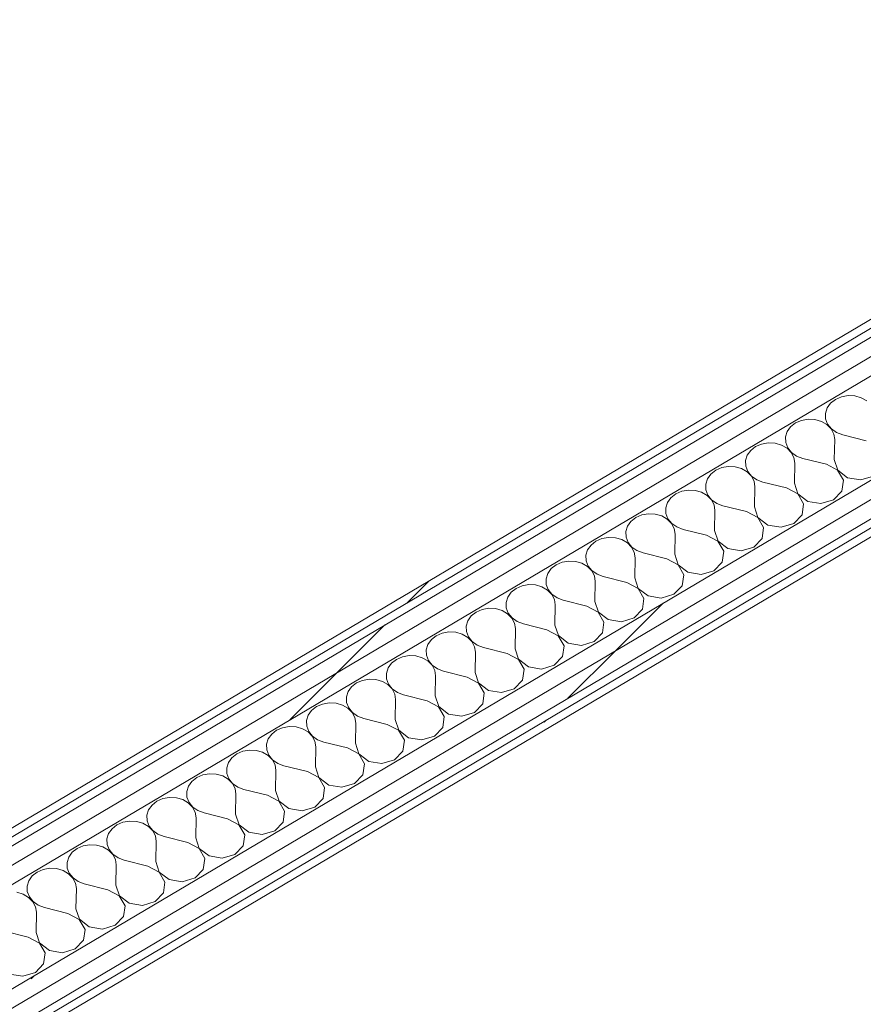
# Model space of a CAD drawing. Header units: millimetres. Extents: x -36631 to 27388, y -24993 to 6945.
# Tile 220 of 256: x 9920 to 10524, y -11601 to -10895. Entities that reach past the tile are written whole.
import ezdxf

# ---------------------------------------------------------------- set-up
doc = ezdxf.new("R2010")
doc.units = ezdxf.units.MM
doc.header["$MEASUREMENT"] = 0
doc.linetypes.add('Wipeout_Contour', pattern=[1000, 0, -1000])
doc.layers.add('Nuevo_08_E_Envans secs', color=7, linetype='Continuous')
doc.layers.add('Nuevo_08_E_Envans secs_Pluma_Nº__1', color=7, linetype='Continuous', lineweight=5)
for name, color, linetype, lineweight, true_color in [('Nuevo_08_E_Envans secs_Pluma_Nº__102', 7, 'Continuous', 5, 0xcccccc), ('Nuevo_08_E_Envans secs_Pluma_Nº__171', 171, 'Continuous', 13, 0xaaaaff), ('Nuevo_08_E_Envans secs_Pluma_Nº__177', 7, 'Continuous', 15, 0xf7e046)]:
    doc.layers.add(name, color=color, linetype=linetype, lineweight=lineweight, true_color=true_color)
pattern_1 = [(45, (0, 0), (-183.8478, 183.8478), [195, -65]), (45, (7e-14, 183.85), (-183.8478, 183.8478), [195, -65])]

# ---------------------------------------------------------------- blocks, each defined once
blk = doc.blocks.new('*X404')
at = {"layer": 'Nuevo_08_E_Envans secs_Pluma_Nº__102', "color": 254, "linetype": 'Continuous', "lineweight": 5, "true_color": 0xcccccc}
for p, q in [((10500.9, -11169.79), (10498.45, -11173.22)), ((10504.41, -11167.03), (10500.9, -11169.79)), ((10508.72, -11165.16), (10504.41, -11167.03)), ((10513.49, -11164.31), (10508.72, -11165.16)), ((10518.36, -11164.56), (10513.49, -11164.31)), ((10522.96, -11165.89), (10518.36, -11164.56)), ((10526.94, -11168.18), (10522.96, -11165.89)), ((10498.45, -11173.22), (10497.24, -11177.07)), ((10497.24, -11177.07), (10497.37, -11181.04)), ((10475.81, -11183.97), (10472.29, -11186.73)), ((10480.11, -11182.1), (10475.81, -11183.97)), ((10484.88, -11181.25), (10480.11, -11182.1)), ((10489.75, -11181.5), (10484.88, -11181.25)), ((10494.35, -11182.83), (10489.75, -11181.5)), ((10498.33, -11185.12), (10494.35, -11182.83)), ((10497.37, -11181.04), (10498.83, -11184.83)), ((10469.84, -11190.16), (10468.63, -11194.01)), ((10472.29, -11186.73), (10469.84, -11190.16)), ((10501.39, -11188.22), (10498.33, -11185.12)), ((10498.83, -11184.83), (10501.5, -11188.15)), ((10503.29, -11191.88), (10501.39, -11188.22)), ((10501.5, -11188.15), (10505.19, -11190.75)), ((10505.19, -11190.75), (10509.62, -11192.43)), ((10456.27, -11198.2), (10451.5, -11199.04)), ((10461.14, -11198.45), (10456.27, -11198.2)), ((10465.74, -11199.77), (10461.14, -11198.45)), ((10468.63, -11194.01), (10468.76, -11197.98)), ((10468.76, -11197.98), (10470.22, -11201.77)), ((10503.89, -11195.82), (10503.29, -11191.88)), ((10503.63, -11210.21), (10503.89, -11195.82)), ((10526.52, -11196.66), (10509.62, -11192.43)), ((10443.69, -11203.67), (10441.23, -11207.1)), ((10447.2, -11200.91), (10443.69, -11203.67)), ((10451.5, -11199.04), (10447.2, -11200.91)), ((10469.72, -11202.07), (10465.74, -11199.77)), ((10472.78, -11205.16), (10469.72, -11202.07)), ((10470.22, -11201.77), (10472.9, -11205.09)), ((10474.68, -11208.82), (10472.78, -11205.16)), ((10472.9, -11205.09), (10476.59, -11207.69)), ((10441.23, -11207.1), (10440.02, -11210.95)), ((10440.02, -11210.95), (10440.16, -11214.92)), ((10475.29, -11212.76), (10474.68, -11208.82)), ((10475.03, -11227.16), (10475.29, -11212.76)), ((10476.59, -11207.69), (10481.01, -11209.37)), ((10497.91, -11213.6), (10481.01, -11209.37)), ((10503.63, -11210.21), (10506.14, -11217.81)), ((10418.59, -11217.85), (10415.08, -11220.61)), ((10422.9, -11215.98), (10418.59, -11217.85)), ((10427.66, -11215.14), (10422.9, -11215.98)), ((10432.53, -11215.39), (10427.66, -11215.14)), ((10437.14, -11216.71), (10432.53, -11215.39)), ((10441.12, -11219.01), (10437.14, -11216.71)), ((10440.16, -11214.92), (10441.61, -11218.71)), ((10444.17, -11222.1), (10441.12, -11219.01)), ((10441.61, -11218.71), (10444.29, -11222.03)), ((10506.02, -11217.88), (10497.91, -11213.6)), ((10510.16, -11224.99), (10506.02, -11217.88)), ((10506.14, -11217.81), (10513.18, -11223.21)), ((10412.62, -11224.04), (10411.42, -11227.89)), ((10415.08, -11220.61), (10412.62, -11224.04)), ((10446.08, -11225.76), (10444.17, -11222.1)), ((10444.29, -11222.03), (10447.98, -11224.63)), ((10446.68, -11229.7), (10446.08, -11225.76)), ((10447.98, -11224.63), (10452.4, -11226.31)), ((10469.31, -11230.54), (10452.4, -11226.31)), ((10509.08, -11232.81), (10510.16, -11224.99)), ((10513.18, -11223.21), (10522.65, -11224.78)), ((10522.65, -11224.78), (10531.72, -11222.06)), ((10394.29, -11232.92), (10389.98, -11234.79)), ((10399.06, -11232.08), (10394.29, -11232.92)), ((10403.93, -11232.33), (10399.06, -11232.08)), ((10408.53, -11233.65), (10403.93, -11232.33)), ((10412.51, -11235.95), (10408.53, -11233.65)), ((10411.42, -11227.89), (10411.55, -11231.86)), ((10411.55, -11231.86), (10413.01, -11235.65)), ((10446.42, -11244.1), (10446.68, -11229.7)), ((10477.42, -11234.82), (10469.31, -11230.54)), ((10475.03, -11227.16), (10477.53, -11234.75)), ((10503.12, -11239.01), (10509.08, -11232.81)), ((10384.02, -11240.99), (10382.81, -11244.83)), ((10386.47, -11237.55), (10384.02, -11240.99)), ((10389.98, -11234.79), (10386.47, -11237.55)), ((10415.57, -11239.04), (10412.51, -11235.95)), ((10413.01, -11235.65), (10415.68, -11238.98)), ((10417.47, -11242.7), (10415.57, -11239.04)), ((10415.68, -11238.98), (10419.37, -11241.57)), ((10481.55, -11241.94), (10477.42, -11234.82)), ((10477.53, -11234.75), (10484.57, -11240.15)), ((10484.57, -11240.15), (10494.04, -11241.72)), ((10494.04, -11241.72), (10503.12, -11239.01)), ((10382.81, -11244.83), (10382.94, -11248.8)), ((10418.07, -11246.64), (10417.47, -11242.7)), ((10417.81, -11261.04), (10418.07, -11246.64)), ((10419.37, -11241.57), (10423.79, -11243.25)), ((10440.7, -11247.49), (10423.79, -11243.25)), ((10448.81, -11251.76), (10440.7, -11247.49)), ((10446.42, -11244.1), (10448.92, -11251.7)), ((10480.47, -11249.75), (10481.55, -11241.94)), ((10357.86, -11254.49), (10355.41, -11257.93)), ((10361.38, -11251.73), (10357.86, -11254.49)), ((10365.68, -11249.86), (10361.38, -11251.73)), ((10370.45, -11249.02), (10365.68, -11249.86)), ((10375.32, -11249.27), (10370.45, -11249.02)), ((10379.92, -11250.59), (10375.32, -11249.27)), ((10383.9, -11252.89), (10379.92, -11250.59)), ((10382.94, -11248.8), (10384.4, -11252.6)), ((10386.96, -11255.98), (10383.9, -11252.89)), ((10384.4, -11252.6), (10387.08, -11255.92)), ((10452.94, -11258.88), (10448.81, -11251.76)), ((10448.92, -11251.7), (10455.96, -11257.09)), ((10474.51, -11255.95), (10480.47, -11249.75)), ((10355.41, -11257.93), (10354.2, -11261.78)), ((10354.2, -11261.78), (10354.33, -11265.75)), ((10388.86, -11259.64), (10386.96, -11255.98)), ((10387.08, -11255.92), (10390.76, -11258.52)), ((10389.46, -11263.58), (10388.86, -11259.64)), ((10390.76, -11258.52), (10395.19, -11260.2)), ((10412.09, -11264.43), (10395.19, -11260.2)), ((10417.81, -11261.04), (10420.32, -11268.64)), ((10451.87, -11266.7), (10452.94, -11258.88)), ((10455.96, -11257.09), (10465.43, -11258.66)), ((10465.43, -11258.66), (10474.51, -11255.95)), ((10332.77, -11268.68), (10329.26, -11271.43)), ((10337.07, -11266.8), (10332.77, -11268.68)), ((10341.84, -11265.96), (10337.07, -11266.8)), ((10346.71, -11266.21), (10341.84, -11265.96)), ((10351.31, -11267.53), (10346.71, -11266.21)), ((10355.29, -11269.83), (10351.31, -11267.53)), ((10354.33, -11265.75), (10355.79, -11269.54)), ((10389.21, -11277.98), (10389.46, -11263.58)), ((10420.2, -11268.71), (10412.09, -11264.43)), ((10424.34, -11275.82), (10420.2, -11268.71)), ((10420.32, -11268.64), (10427.36, -11274.03)), ((10445.9, -11272.89), (10451.87, -11266.7)), ((10326.8, -11274.87), (10325.6, -11278.72)), ((10329.26, -11271.43), (10326.8, -11274.87)), ((10358.35, -11272.93), (10355.29, -11269.83)), ((10355.79, -11269.54), (10358.47, -11272.86)), ((10360.26, -11276.58), (10358.35, -11272.93)), ((10358.47, -11272.86), (10362.16, -11275.46)), ((10362.16, -11275.46), (10366.58, -11277.14)), ((10423.26, -11283.64), (10424.34, -11275.82)), ((10427.36, -11274.03), (10436.83, -11275.6)), ((10436.83, -11275.6), (10445.9, -11272.89)), ((10313.24, -11282.9), (10308.47, -11283.75)), ((10318.11, -11283.15), (10313.24, -11282.9)), ((10322.71, -11284.48), (10318.11, -11283.15)), ((10325.6, -11278.72), (10325.73, -11282.69)), ((10325.73, -11282.69), (10327.19, -11286.48)), ((10360.86, -11280.53), (10360.26, -11276.58)), ((10360.6, -11294.92), (10360.86, -11280.53)), ((10383.48, -11281.37), (10366.58, -11277.14)), ((10391.59, -11285.65), (10383.48, -11281.37)), ((10389.21, -11277.98), (10391.71, -11285.58)), ((10300.65, -11288.38), (10298.2, -11291.81)), ((10304.16, -11285.62), (10300.65, -11288.38)), ((10308.47, -11283.75), (10304.16, -11285.62)), ((10326.69, -11286.77), (10322.71, -11284.48)), ((10329.75, -11289.87), (10326.69, -11286.77)), ((10327.19, -11286.48), (10329.86, -11289.8)), ((10331.65, -11293.53), (10329.75, -11289.87)), ((10329.86, -11289.8), (10333.55, -11292.4)), ((10395.73, -11292.76), (10391.59, -11285.65)), ((10391.71, -11285.58), (10398.75, -11290.97)), ((10408.22, -11292.54), (10417.29, -11289.83)), ((10417.29, -11289.83), (10423.26, -11283.64)), ((10298.2, -11291.81), (10296.99, -11295.66)), ((10296.99, -11295.66), (10297.12, -11299.63)), ((10332.25, -11297.47), (10331.65, -11293.53)), ((10331.99, -11311.86), (10332.25, -11297.47)), ((10333.55, -11292.4), (10337.97, -11294.08)), ((10354.88, -11298.31), (10337.97, -11294.08)), ((10360.6, -11294.92), (10363.1, -11302.52)), ((10394.65, -11300.58), (10395.73, -11292.76)), ((10398.75, -11290.97), (10408.22, -11292.54)), ((10275.55, -11302.56), (10272.04, -11305.32)), ((10279.86, -11300.69), (10275.55, -11302.56)), ((10284.63, -11299.84), (10279.86, -11300.69)), ((10289.5, -11300.09), (10284.63, -11299.84)), ((10294.1, -11301.42), (10289.5, -11300.09)), ((10298.08, -11303.71), (10294.1, -11301.42)), ((10297.12, -11299.63), (10298.58, -11303.42)), ((10301.14, -11306.81), (10298.08, -11303.71)), ((10298.58, -11303.42), (10301.25, -11306.74)), ((10362.99, -11302.59), (10354.88, -11298.31)), ((10367.12, -11309.7), (10362.99, -11302.59)), ((10363.1, -11302.52), (10370.14, -11307.91)), ((10388.69, -11306.77), (10394.65, -11300.58)), ((10269.59, -11308.75), (10268.38, -11312.6)), ((10272.04, -11305.32), (10269.59, -11308.75)), ((10303.04, -11310.47), (10301.14, -11306.81)), ((10301.25, -11306.74), (10304.94, -11309.34)), ((10303.64, -11314.41), (10303.04, -11310.47)), ((10304.94, -11309.34), (10309.36, -11311.02)), ((10326.27, -11315.25), (10309.36, -11311.02)), ((10366.05, -11317.52), (10367.12, -11309.7)), ((10370.14, -11307.91), (10379.61, -11309.49)), ((10379.61, -11309.49), (10388.69, -11306.77)), ((10251.25, -11317.63), (10246.95, -11319.5)), ((10256.02, -11316.79), (10251.25, -11317.63)), ((10260.89, -11317.04), (10256.02, -11316.79)), ((10265.49, -11318.36), (10260.89, -11317.04)), ((10269.47, -11320.66), (10265.49, -11318.36)), ((10268.38, -11312.6), (10268.51, -11316.57)), ((10268.51, -11316.57), (10269.97, -11320.36)), ((10303.38, -11328.8), (10303.64, -11314.41)), ((10334.38, -11319.53), (10326.27, -11315.25)), ((10331.99, -11311.86), (10334.5, -11319.46)), ((10360.08, -11323.71), (10366.05, -11317.52)), ((10240.98, -11325.69), (10239.77, -11329.54)), ((10243.43, -11322.26), (10240.98, -11325.69)), ((10246.95, -11319.5), (10243.43, -11322.26)), ((10272.53, -11323.75), (10269.47, -11320.66)), ((10269.97, -11320.36), (10272.65, -11323.68)), ((10274.43, -11327.41), (10272.53, -11323.75)), ((10272.65, -11323.68), (10276.34, -11326.28)), ((10338.51, -11326.64), (10334.38, -11319.53)), ((10334.5, -11319.46), (10341.53, -11324.85)), ((10341.53, -11324.85), (10351.01, -11326.43)), ((10351.01, -11326.43), (10360.08, -11323.71)), ((10239.77, -11329.54), (10239.9, -11333.51)), ((10275.04, -11331.35), (10274.43, -11327.41)), ((10274.78, -11345.75), (10275.04, -11331.35)), ((10276.34, -11326.28), (10280.76, -11327.96)), ((10297.66, -11332.19), (10280.76, -11327.96)), ((10305.77, -11336.47), (10297.66, -11332.19)), ((10303.38, -11328.8), (10305.89, -11336.4)), ((10337.44, -11334.46), (10338.51, -11326.64)), ((10214.83, -11339.2), (10212.37, -11342.63)), ((10218.34, -11336.44), (10214.83, -11339.2)), ((10222.64, -11334.57), (10218.34, -11336.44)), ((10227.41, -11333.73), (10222.64, -11334.57)), ((10232.28, -11333.98), (10227.41, -11333.73)), ((10236.88, -11335.3), (10232.28, -11333.98)), ((10240.87, -11337.6), (10236.88, -11335.3)), ((10239.9, -11333.51), (10241.36, -11337.3)), ((10243.92, -11340.69), (10240.87, -11337.6)), ((10241.36, -11337.3), (10244.04, -11340.62)), ((10309.91, -11343.58), (10305.77, -11336.47)), ((10305.89, -11336.4), (10312.93, -11341.79)), ((10331.47, -11340.65), (10337.44, -11334.46)), ((10212.37, -11342.63), (10211.17, -11346.48)), ((10211.17, -11346.48), (10211.3, -11350.45)), ((10245.83, -11344.35), (10243.92, -11340.69)), ((10244.04, -11340.62), (10247.73, -11343.22)), ((10246.43, -11348.29), (10245.83, -11344.35)), ((10247.73, -11343.22), (10252.15, -11344.9)), ((10269.05, -11349.13), (10252.15, -11344.9)), ((10274.78, -11345.75), (10277.28, -11353.34)), ((10308.83, -11351.4), (10309.91, -11343.58)), ((10312.93, -11341.79), (10322.4, -11343.37)), ((10322.4, -11343.37), (10331.47, -11340.65)), ((10189.73, -11353.38), (10186.22, -11356.14)), ((10194.04, -11351.51), (10189.73, -11353.38)), ((10198.81, -11350.67), (10194.04, -11351.51)), ((10203.68, -11350.92), (10198.81, -11350.67)), ((10208.28, -11352.24), (10203.68, -11350.92)), ((10212.26, -11354.54), (10208.28, -11352.24)), ((10211.3, -11350.45), (10212.76, -11354.24)), ((10246.17, -11362.69), (10246.43, -11348.29)), ((10277.17, -11353.41), (10269.05, -11349.13)), ((10281.3, -11360.52), (10277.17, -11353.41)), ((10277.28, -11353.34), (10284.32, -11358.74)), ((10302.86, -11357.59), (10308.83, -11351.4)), ((10183.77, -11359.57), (10182.56, -11363.42)), ((10186.22, -11356.14), (10183.77, -11359.57)), ((10215.32, -11357.63), (10212.26, -11354.54)), ((10212.76, -11354.24), (10215.43, -11357.56)), ((10217.22, -11361.29), (10215.32, -11357.63)), ((10215.43, -11357.56), (10219.12, -11360.16)), ((10219.12, -11360.16), (10223.54, -11361.84)), ((10280.22, -11368.34), (10281.3, -11360.52)), ((10284.32, -11358.74), (10293.79, -11360.31)), ((10293.79, -11360.31), (10302.86, -11357.59)), ((10170.2, -11367.61), (10165.43, -11368.45)), ((10175.07, -11367.86), (10170.2, -11367.61)), ((10179.67, -11369.18), (10175.07, -11367.86)), ((10182.56, -11363.42), (10182.69, -11367.39)), ((10182.69, -11367.39), (10184.15, -11371.18)), ((10217.82, -11365.23), (10217.22, -11361.29)), ((10217.56, -11379.63), (10217.82, -11365.23)), ((10240.45, -11366.07), (10223.54, -11361.84)), ((10248.56, -11370.35), (10240.45, -11366.07)), ((10246.17, -11362.69), (10248.67, -11370.29)), ((10157.61, -11373.08), (10155.16, -11376.52)), ((10161.13, -11370.32), (10157.61, -11373.08)), ((10165.43, -11368.45), (10161.13, -11370.32)), ((10183.65, -11371.48), (10179.67, -11369.18)), ((10186.71, -11374.57), (10183.65, -11371.48)), ((10184.15, -11371.18), (10186.82, -11374.51)), ((10188.61, -11378.23), (10186.71, -11374.57)), ((10186.82, -11374.51), (10190.51, -11377.11)), ((10252.69, -11377.47), (10248.56, -11370.35)), ((10248.67, -11370.29), (10255.71, -11375.68)), ((10265.18, -11377.25), (10274.26, -11374.54)), ((10274.26, -11374.54), (10280.22, -11368.34)), ((10155.16, -11376.52), (10153.95, -11380.36)), ((10153.95, -11380.36), (10154.08, -11384.34)), ((10189.21, -11382.17), (10188.61, -11378.23)), ((10188.95, -11396.57), (10189.21, -11382.17)), ((10190.51, -11377.11), (10194.93, -11378.79)), ((10211.84, -11383.02), (10194.93, -11378.79)), ((10217.56, -11379.63), (10220.07, -11387.23)), ((10251.62, -11385.29), (10252.69, -11377.47)), ((10255.71, -11375.68), (10265.18, -11377.25)), ((10132.52, -11387.27), (10129, -11390.02)), ((10136.82, -11385.39), (10132.52, -11387.27)), ((10141.59, -11384.55), (10136.82, -11385.39)), ((10146.46, -11384.8), (10141.59, -11384.55)), ((10151.06, -11386.12), (10146.46, -11384.8)), ((10155.04, -11388.42), (10151.06, -11386.12)), ((10154.08, -11384.34), (10155.54, -11388.13)), ((10158.1, -11391.52), (10155.04, -11388.42)), ((10155.54, -11388.13), (10158.22, -11391.45)), ((10219.95, -11387.3), (10211.84, -11383.02)), ((10224.08, -11394.41), (10219.95, -11387.3)), ((10220.07, -11387.23), (10227.11, -11392.62)), ((10245.65, -11391.48), (10251.62, -11385.29)), ((10126.55, -11393.46), (10125.34, -11397.31)), ((10129, -11390.02), (10126.55, -11393.46)), ((10160, -11395.17), (10158.1, -11391.52)), ((10158.22, -11391.45), (10161.91, -11394.05)), ((10160.61, -11399.12), (10160, -11395.17)), ((10161.91, -11394.05), (10166.33, -11395.73)), ((10183.23, -11399.96), (10166.33, -11395.73)), ((10223.01, -11402.23), (10224.08, -11394.41)), ((10227.11, -11392.62), (10236.58, -11394.19)), ((10236.58, -11394.19), (10245.65, -11391.48)), ((10108.22, -11402.34), (10103.91, -11404.21)), ((10112.98, -11401.49), (10108.22, -11402.34)), ((10117.85, -11401.74), (10112.98, -11401.49)), ((10122.45, -11403.07), (10117.85, -11401.74)), ((10126.44, -11405.36), (10122.45, -11403.07)), ((10125.34, -11397.31), (10125.47, -11401.28)), ((10125.47, -11401.28), (10126.93, -11405.07)), ((10160.35, -11413.51), (10160.61, -11399.12)), ((10191.34, -11404.24), (10183.23, -11399.96)), ((10188.95, -11396.57), (10191.46, -11404.17)), ((10217.04, -11408.42), (10223.01, -11402.23)), ((10097.94, -11410.4), (10096.74, -11414.25)), ((10100.4, -11406.96), (10097.94, -11410.4)), ((10103.91, -11404.21), (10100.4, -11406.96)), ((10129.49, -11408.46), (10126.44, -11405.36)), ((10126.93, -11405.07), (10129.61, -11408.39)), ((10131.4, -11412.11), (10129.49, -11408.46)), ((10129.61, -11408.39), (10133.3, -11410.99)), ((10195.48, -11411.35), (10191.34, -11404.24)), ((10191.46, -11404.17), (10198.5, -11409.56)), ((10198.5, -11409.56), (10207.97, -11411.13)), ((10207.97, -11411.13), (10217.04, -11408.42)), ((10096.74, -11414.25), (10096.87, -11418.22)), ((10132, -11416.06), (10131.4, -11412.11)), ((10131.74, -11430.45), (10132, -11416.06)), ((10133.3, -11410.99), (10137.72, -11412.67)), ((10154.63, -11416.9), (10137.72, -11412.67)), ((10162.74, -11421.18), (10154.63, -11416.9)), ((10160.35, -11413.51), (10162.85, -11421.11)), ((10194.4, -11419.17), (10195.48, -11411.35)), ((10071.79, -11423.91), (10069.34, -11427.34)), ((10075.3, -11421.15), (10071.79, -11423.91)), ((10079.61, -11419.28), (10075.3, -11421.15)), ((10084.38, -11418.43), (10079.61, -11419.28)), ((10089.25, -11418.68), (10084.38, -11418.43)), ((10093.85, -11420.01), (10089.25, -11418.68)), ((10097.83, -11422.3), (10093.85, -11420.01)), ((10096.87, -11418.22), (10098.33, -11422.01)), ((10100.89, -11425.4), (10097.83, -11422.3)), ((10098.33, -11422.01), (10101, -11425.33)), ((10166.87, -11428.29), (10162.74, -11421.18)), ((10162.85, -11421.11), (10169.89, -11426.5)), ((10188.43, -11425.36), (10194.4, -11419.17)), ((10069.34, -11427.34), (10068.13, -11431.19)), ((10068.13, -11431.19), (10068.26, -11435.16)), ((10102.79, -11429.06), (10100.89, -11425.4)), ((10101, -11425.33), (10104.69, -11427.93)), ((10103.39, -11433), (10102.79, -11429.06)), ((10104.69, -11427.93), (10109.11, -11429.61)), ((10126.02, -11433.84), (10109.11, -11429.61)), ((10131.74, -11430.45), (10134.24, -11438.05)), ((10165.79, -11436.11), (10166.87, -11428.29)), ((10169.89, -11426.5), (10179.36, -11428.07)), ((10179.36, -11428.07), (10188.43, -11425.36)), ((10046.7, -11438.09), (10043.18, -11440.85)), ((10051, -11436.22), (10046.7, -11438.09)), ((10055.77, -11435.37), (10051, -11436.22)), ((10060.64, -11435.62), (10055.77, -11435.37)), ((10065.24, -11436.95), (10060.64, -11435.62)), ((10069.22, -11439.24), (10065.24, -11436.95)), ((10068.26, -11435.16), (10069.72, -11438.95)), ((10103.13, -11447.39), (10103.39, -11433)), ((10134.13, -11438.12), (10126.02, -11433.84)), ((10138.26, -11445.23), (10134.13, -11438.12)), ((10134.24, -11438.05), (10141.28, -11443.44)), ((10159.83, -11442.3), (10165.79, -11436.11)), ((10040.73, -11444.28), (10039.52, -11448.13)), ((10043.18, -11440.85), (10040.73, -11444.28)), ((10072.28, -11442.34), (10069.22, -11439.24)), ((10069.72, -11438.95), (10072.39, -11442.27)), ((10074.18, -11446), (10072.28, -11442.34)), ((10072.39, -11442.27), (10076.08, -11444.87)), ((10076.08, -11444.87), (10080.51, -11446.55)), ((10137.19, -11453.05), (10138.26, -11445.23)), ((10141.28, -11443.44), (10150.75, -11445.02)), ((10150.75, -11445.02), (10159.83, -11442.3)), ((10027.16, -11452.32), (10022.39, -11453.16)), ((10032.03, -11452.57), (10027.16, -11452.32)), ((10036.63, -11453.89), (10032.03, -11452.57)), ((10039.52, -11448.13), (10039.65, -11452.1)), ((10039.65, -11452.1), (10041.11, -11455.89)), ((10074.78, -11449.94), (10074.18, -11446)), ((10074.52, -11464.33), (10074.78, -11449.94)), ((10097.41, -11450.78), (10080.51, -11446.55)), ((10105.52, -11455.06), (10097.41, -11450.78)), ((10103.13, -11447.39), (10105.64, -11454.99)), ((10014.58, -11457.79), (10012.12, -11461.22)), ((10018.09, -11455.03), (10014.58, -11457.79)), ((10022.39, -11453.16), (10018.09, -11455.03)), ((10040.61, -11456.19), (10036.63, -11453.89)), ((10043.67, -11459.28), (10040.61, -11456.19)), ((10041.11, -11455.89), (10043.79, -11459.21)), ((10045.57, -11462.94), (10043.67, -11459.28)), ((10043.79, -11459.21), (10047.48, -11461.81)), ((10109.66, -11462.17), (10105.52, -11455.06)), ((10105.64, -11454.99), (10112.68, -11460.38)), ((10122.15, -11461.96), (10131.22, -11459.24)), ((10131.22, -11459.24), (10137.19, -11453.05)), ((10012.12, -11461.22), (10010.91, -11465.07)), ((10010.91, -11465.07), (10011.05, -11469.04)), ((10046.18, -11466.88), (10045.57, -11462.94)), ((10045.92, -11481.28), (10046.18, -11466.88)), ((10047.48, -11461.81), (10051.9, -11463.49)), ((10068.8, -11467.72), (10051.9, -11463.49)), ((10074.52, -11464.33), (10077.03, -11471.93)), ((10108.58, -11469.99), (10109.66, -11462.17)), ((10112.68, -11460.38), (10122.15, -11461.96)), ((9989.48, -11471.97), (9985.97, -11474.73)), ((9993.79, -11470.1), (9989.48, -11471.97)), ((9998.55, -11469.26), (9993.79, -11470.1)), ((10003.42, -11469.51), (9998.55, -11469.26)), ((10008.03, -11470.83), (10003.42, -11469.51)), ((10012.01, -11473.13), (10008.03, -11470.83)), ((10011.05, -11469.04), (10012.5, -11472.83)), ((10015.06, -11476.22), (10012.01, -11473.13)), ((10012.5, -11472.83), (10015.18, -11476.15)), ((10076.91, -11472), (10068.8, -11467.72)), ((10081.05, -11479.11), (10076.91, -11472)), ((10077.03, -11471.93), (10084.07, -11477.33)), ((10102.61, -11476.18), (10108.58, -11469.99)), ((9983.51, -11478.16), (9982.31, -11482.01)), ((9985.97, -11474.73), (9983.51, -11478.16)), ((10016.97, -11479.88), (10015.06, -11476.22)), ((10015.18, -11476.15), (10018.87, -11478.75)), ((10017.57, -11483.82), (10016.97, -11479.88)), ((10018.87, -11478.75), (10023.29, -11480.43)), ((10040.2, -11484.66), (10023.29, -11480.43)), ((10079.97, -11486.93), (10081.05, -11479.11)), ((10084.07, -11477.33), (10093.54, -11478.9)), ((10093.54, -11478.9), (10102.61, -11476.18)), ((9965.18, -11487.04), (9960.87, -11488.91)), ((9969.95, -11486.2), (9965.18, -11487.04)), ((9974.82, -11486.45), (9969.95, -11486.2)), ((9979.42, -11487.77), (9974.82, -11486.45)), ((9983.4, -11490.07), (9979.42, -11487.77)), ((9982.31, -11482.01), (9982.44, -11485.98)), ((9982.44, -11485.98), (9983.9, -11489.77)), ((10017.31, -11498.22), (10017.57, -11483.82)), ((10048.31, -11488.94), (10040.2, -11484.66)), ((10045.92, -11481.28), (10048.42, -11488.88)), ((10074.01, -11493.13), (10079.97, -11486.93)), ((9954.91, -11495.11), (9953.7, -11498.95)), ((9957.36, -11491.67), (9954.91, -11495.11)), ((9960.87, -11488.91), (9957.36, -11491.67)), ((9986.46, -11493.16), (9983.4, -11490.07)), ((9983.9, -11489.77), (9986.57, -11493.1)), ((9988.36, -11496.82), (9986.46, -11493.16)), ((9986.57, -11493.1), (9990.26, -11495.7)), ((10052.44, -11496.06), (10048.31, -11488.94)), ((10048.42, -11488.88), (10055.46, -11494.27)), ((10055.46, -11494.27), (10064.93, -11495.84)), ((10064.93, -11495.84), (10074.01, -11493.13)), ((9953.7, -11498.95), (9953.83, -11502.93)), ((9988.96, -11500.76), (9988.36, -11496.82)), ((9988.7, -11515.16), (9988.96, -11500.76)), ((9990.26, -11495.7), (9994.68, -11497.37)), ((10011.59, -11501.61), (9994.68, -11497.37)), ((10019.7, -11505.89), (10011.59, -11501.61)), ((10017.31, -11498.22), (10019.81, -11505.82)), ((10051.36, -11503.88), (10052.44, -11496.06)), ((9928.75, -11508.61), (9926.3, -11512.05)), ((9932.27, -11505.85), (9928.75, -11508.61)), ((9936.57, -11503.98), (9932.27, -11505.85)), ((9941.34, -11503.14), (9936.57, -11503.98)), ((9946.21, -11503.39), (9941.34, -11503.14)), ((9950.81, -11504.71), (9946.21, -11503.39)), ((9954.79, -11507.01), (9950.81, -11504.71)), ((9953.83, -11502.93), (9955.29, -11506.72)), ((9957.85, -11510.11), (9954.79, -11507.01)), ((9955.29, -11506.72), (9957.97, -11510.04)), ((10023.83, -11513), (10019.7, -11505.89)), ((10019.81, -11505.82), (10026.85, -11511.21)), ((10045.4, -11510.07), (10051.36, -11503.88)), ((9926.3, -11512.05), (9925.09, -11515.9)), ((9925.09, -11515.9), (9925.22, -11519.87)), ((9959.75, -11513.76), (9957.85, -11510.11)), ((9957.97, -11510.04), (9961.65, -11512.64)), ((9960.35, -11517.7), (9959.75, -11513.76)), ((9961.65, -11512.64), (9966.08, -11514.32)), ((9982.98, -11518.55), (9966.08, -11514.32)), ((9988.7, -11515.16), (9991.21, -11522.76)), ((10022.76, -11520.82), (10023.83, -11513)), ((10026.85, -11511.21), (10036.32, -11512.78)), ((10036.32, -11512.78), (10045.4, -11510.07)), ((9922.2, -11521.65), (9917.6, -11520.33)), ((9926.18, -11523.95), (9922.2, -11521.65)), ((9925.22, -11519.87), (9926.68, -11523.66)), ((9960.1, -11532.1), (9960.35, -11517.7)), ((9991.09, -11522.83), (9982.98, -11518.55)), ((9995.23, -11529.94), (9991.09, -11522.83)), ((9991.21, -11522.76), (9998.25, -11528.15)), ((10016.79, -11527.01), (10022.76, -11520.82)), ((9929.24, -11527.05), (9926.18, -11523.95)), ((9926.68, -11523.66), (9929.36, -11526.98)), ((9931.15, -11530.7), (9929.24, -11527.05)), ((9929.36, -11526.98), (9933.05, -11529.58)), ((9933.05, -11529.58), (9937.47, -11531.26)), ((9994.15, -11537.76), (9995.23, -11529.94)), ((9998.25, -11528.15), (10007.72, -11529.72)), ((10007.72, -11529.72), (10016.79, -11527.01)), ((9931.75, -11534.65), (9931.15, -11530.7)), ((9931.49, -11549.04), (9931.75, -11534.65)), ((9954.37, -11535.49), (9937.47, -11531.26)), ((9962.48, -11539.77), (9954.37, -11535.49)), ((9960.1, -11532.1), (9962.6, -11539.7)), ((9966.62, -11546.88), (9962.48, -11539.77)), ((9962.6, -11539.7), (9969.64, -11545.09)), ((9979.11, -11546.66), (9988.18, -11543.95)), ((9988.18, -11543.95), (9994.15, -11537.76)), ((9925.77, -11552.43), (9908.86, -11548.2)), ((9931.49, -11549.04), (9933.99, -11556.64)), ((9965.54, -11554.7), (9966.62, -11546.88)), ((9969.64, -11545.09), (9979.11, -11546.66)), ((9933.88, -11556.71), (9925.77, -11552.43)), ((9938.01, -11563.82), (9933.88, -11556.71)), ((9933.99, -11556.64), (9941.03, -11562.03)), ((9959.58, -11560.89), (9965.54, -11554.7)), ((9936.93, -11571.64), (9938.01, -11563.82)), ((9941.03, -11562.03), (9950.5, -11563.61)), ((9950.5, -11563.61), (9959.58, -11560.89)), ((9930.97, -11577.83), (9936.93, -11571.64)), ((9912.42, -11578.97), (9921.9, -11580.55)), ((9921.9, -11580.55), (9930.97, -11577.83))]:
    blk.add_line(p, q, dxfattribs=at)
blk = doc.blocks.new('Elem Sección_316_1')
at = {"layer": 'Nuevo_08_E_Envans secs', "lineweight": 0}
blk.add_blockref('*X404', (0, 0), dxfattribs=at)
at = {"color": 254, "linetype": 'Wipeout_Contour', "lineweight": 0, "ltscale": 60909.985264}
blk.add_wipeout([(9232.77, -11877.73), (9236.51, -11881.92), (10893.91, -10900.41), (10890.16, -10896.21)], dxfattribs=at).dxf.layer = 'Nuevo_08_E_Envans secs'
at = {"layer": 'Nuevo_08_E_Envans secs_Pluma_Nº__171', "linetype": 'Continuous', "lineweight": 13, "true_color": 0xaaaaff}
h = blk.add_hatch(dxfattribs=at)
h.set_pattern_fill('Panellat_HPL_0001', color=161, style=0, pattern_type=2)
h.set_pattern_definition(pattern_1)
h.paths.add_polyline_path([(9232.77, -11877.73), (9236.51, -11881.92), (10893.91, -10900.41), (10890.16, -10896.21)])
at = {"color": 254, "linetype": 'Wipeout_Contour', "lineweight": 0, "ltscale": 61361.226536}
blk.add_wipeout([(9152.18, -12054.7), (9160.3, -12063.78), (11024.44, -10959.83), (11016.33, -10950.75)], dxfattribs=at).dxf.layer = 'Nuevo_08_E_Envans secs'
at = {"layer": 'Nuevo_08_E_Envans secs_Pluma_Nº__177', "linetype": 'Continuous', "lineweight": 15, "true_color": 0xf7e046}
h = blk.add_hatch(dxfattribs=at)
h.set_pattern_fill('Panellat_HPL_0001', color=53, style=0, pattern_type=2)
h.set_pattern_definition(pattern_1)
h.paths.add_polyline_path([(9152.18, -12054.7), (9160.3, -12063.78), (11024.44, -10959.83), (11016.33, -10950.75)])
at = {"color": 254, "linetype": 'Wipeout_Contour', "lineweight": 0, "ltscale": 61312.635568}
blk.add_wipeout([(9144.07, -12045.62), (9152.18, -12054.7), (11016.33, -10950.75), (11008.21, -10941.66)], dxfattribs=at).dxf.layer = 'Nuevo_08_E_Envans secs'
at = {"layer": 'Nuevo_08_E_Envans secs_Pluma_Nº__177', "linetype": 'Continuous', "lineweight": 15, "true_color": 0xf7e046}
h = blk.add_hatch(dxfattribs=at)
h.set_pattern_fill('Panellat_HPL_0001', color=53, style=0, pattern_type=2)
h.set_pattern_definition(pattern_1)
h.paths.add_polyline_path([(9144.07, -12045.62), (9152.18, -12054.7), (11016.33, -10950.75), (11008.21, -10941.66)])
at = {"color": 254, "linetype": 'Wipeout_Contour', "lineweight": 0, "ltscale": 76083.763677}
blk.add_wipeout([(9232.06, -11904.86), (9220.9, -11911.46), (9229.01, -11920.55), (10930.19, -10913.1), (10922.08, -10904.02)], dxfattribs=at).dxf.layer = 'Nuevo_08_E_Envans secs'
at = {"layer": 'Nuevo_08_E_Envans secs_Pluma_Nº__177', "linetype": 'Continuous', "lineweight": 15, "true_color": 0xf7e046}
h = blk.add_hatch(dxfattribs=at)
h.set_pattern_fill('Panellat_HPL_0001', color=53, style=0, pattern_type=2)
h.set_pattern_definition(pattern_1)
h.paths.add_polyline_path([(9232.06, -11904.86), (9220.9, -11911.46), (9229.01, -11920.55), (10930.19, -10913.1), (10922.08, -10904.02)])
at = {"color": 254, "linetype": 'Wipeout_Contour', "lineweight": 0, "ltscale": 60972.61594}
blk.add_wipeout([(9223.95, -11895.77), (9232.06, -11904.86), (10922.08, -10904.02), (10913.96, -10894.94)], dxfattribs=at).dxf.layer = 'Nuevo_08_E_Envans secs'
at = {"layer": 'Nuevo_08_E_Envans secs_Pluma_Nº__177', "linetype": 'Continuous', "lineweight": 15, "true_color": 0xf7e046}
h = blk.add_hatch(dxfattribs=at)
h.set_pattern_fill('Panellat_HPL_0001', color=53, style=0, pattern_type=2)
h.set_pattern_definition(pattern_1)
h.paths.add_polyline_path([(9223.95, -11895.77), (9232.06, -11904.86), (10922.08, -10904.02), (10913.96, -10894.94)])
at = {"color": 254, "linetype": 'Wipeout_Contour', "lineweight": 0, "ltscale": 61419.161479}
blk.add_wipeout([(11028.19, -10964.02), (9164.04, -12067.97), (9167.79, -12072.16), (11031.93, -10968.21)], dxfattribs=at).dxf.layer = 'Nuevo_08_E_Envans secs'
at = {"layer": 'Nuevo_08_E_Envans secs_Pluma_Nº__171', "linetype": 'Continuous', "lineweight": 13, "true_color": 0xaaaaff}
h = blk.add_hatch(dxfattribs=at)
h.set_pattern_fill('Panellat_HPL_0001', color=161, style=0, pattern_type=2)
h.set_pattern_definition(pattern_1)
h.paths.add_polyline_path([(11028.19, -10964.02), (9164.04, -12067.97), (9167.79, -12072.16), (11031.93, -10968.21)])
at = {"layer": 'Nuevo_08_E_Envans secs_Pluma_Nº__1', "color": 7, "linetype": 'Continuous', "lineweight": 5}
for p, q in [((10902.8, -10901.55), (9235.11, -11889.16)), ((10893.91, -10900.41), (9236.51, -11881.92)), ((10885.02, -10899.26), (9237.92, -11874.68)), ((10922.08, -10904.02), (9232.06, -11904.86)), ((10930.19, -10913.1), (9229.01, -11920.55)), ((11008.21, -10941.66), (9144.07, -12045.62)), ((11016.33, -10950.75), (9152.18, -12054.7)), ((11024.44, -10959.83), (9160.3, -12063.78)), ((11028.19, -10964.02), (9164.04, -12067.97)), ((11031.93, -10968.21), (9167.79, -12072.16))]:
    blk.add_line(p, q, dxfattribs=at)

msp = doc.modelspace()

# ---------------------------------------------------------------- block references
at = {"layer": 'Nuevo_08_E_Envans secs', "lineweight": 0}
msp.add_blockref('Elem Sección_316_1', (0, 0), dxfattribs=at)

doc.saveas('drawing.dxf')
